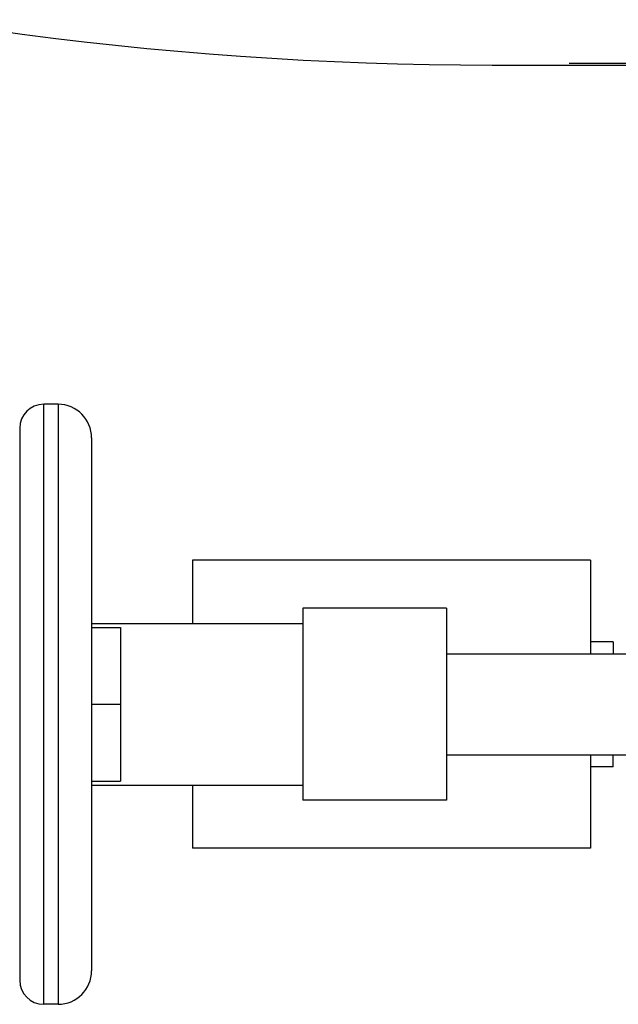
# Model space of a CAD drawing. Header units: millimetres. Extents: x 226749 to 325316, y -44191 to 40236.
# Tile 106 of 164: x 293968 to 294092, y 12103 to 12308. Entities that reach past the tile are written whole.
import ezdxf

# ---------------------------------------------------------------- set-up
doc = ezdxf.new("R2010")
doc.units = ezdxf.units.MM
doc.header["$LTSCALE"] = 100
doc.layers.add('K_URZĄDZENIA', color=4, linetype='Continuous')

# ---------------------------------------------------------------- blocks, each defined once
blk = doc.blocks.new('ZBIORNIK_RZUT')
at = {"layer": 'K_URZĄDZENIA'}
for p, q in [((149875.54, 96477.17), (149875.54, 96614.89)), ((149875.95, 96461.11), (149875.95, 96598.83))]:
    blk.add_line(p, q, dxfattribs=at)
blk.add_arc((149131.07, 96461.11), 744.87, 327.83387, 0, dxfattribs=at)

msp = doc.modelspace()

# ---------------------------------------------------------------- linework, layer by layer
at = {"color": 7, "linetype": 'Continuous'}
for p, q in [((293975.62, 12227.5), (293972.62, 12227.5)), ((293967.62, 12222.5), (293967.62, 12107.5)), ((293982.62, 12220.5), (293982.62, 12109.5)), ((294086.62, 12195), (294003.62, 12195)), ((294003.62, 12195), (294003.62, 12181.85)), ((294086.62, 12195), (294086.62, 12175.5)), ((294056.62, 12185), (294026.62, 12185)), ((294026.62, 12185), (294026.62, 12145)), ((294056.62, 12185), (294056.62, 12145)), ((293982.62, 12181.85), (294026.62, 12181.85)), ((293982.62, 12181), (293988.62, 12181)), ((293988.62, 12181), (293988.62, 12149)), ((294091.32, 12178), (294086.62, 12178)), ((294091.32, 12178), (294091.32, 12175.5)), ((294056.62, 12175.5), (294139.12, 12175.5)), ((293982.62, 12165), (293988.62, 12165)), ((294056.62, 12154.5), (294139.12, 12154.5)), ((294086.62, 12154.5), (294086.62, 12135)), ((294091.32, 12152), (294091.32, 12154.5)), ((294091.32, 12152), (294086.62, 12152)), ((293982.62, 12149), (293988.62, 12149)), ((293982.62, 12148.15), (294026.62, 12148.15)), ((294003.62, 12148.15), (294003.62, 12135)), ((294056.62, 12145), (294026.62, 12145)), ((294086.62, 12135), (294003.62, 12135)), ((293975.62, 12102.5), (293972.62, 12102.5))]:
    msp.add_line(p, q, dxfattribs=at)
at = {"color": 9, "linetype": 'Continuous'}
for p, q in [((293972.62, 12102.5), (293972.62, 12227.5)), ((293975.62, 12227.5), (293975.62, 12102.5))]:
    msp.add_line(p, q, dxfattribs=at)
at = {"color": 7, "linetype": 'Continuous'}
for centre, radius, start, end in [((293972.62, 12222.5), 5, 90, 180), ((293975.62, 12220.5), 7, 0, 90), ((293975.62, 12109.5), 7, 270, 0), ((293972.62, 12107.5), 5, 180, 270)]:
    msp.add_arc(centre, radius, start, end, dxfattribs=at)

# ---------------------------------------------------------------- block references
at = {"layer": 'K_URZĄDZENIA', "rotation": 270}
msp.add_blockref('ZBIORNIK_RZUT', (197605, 162174.1), dxfattribs=at)

doc.saveas('drawing.dxf')
